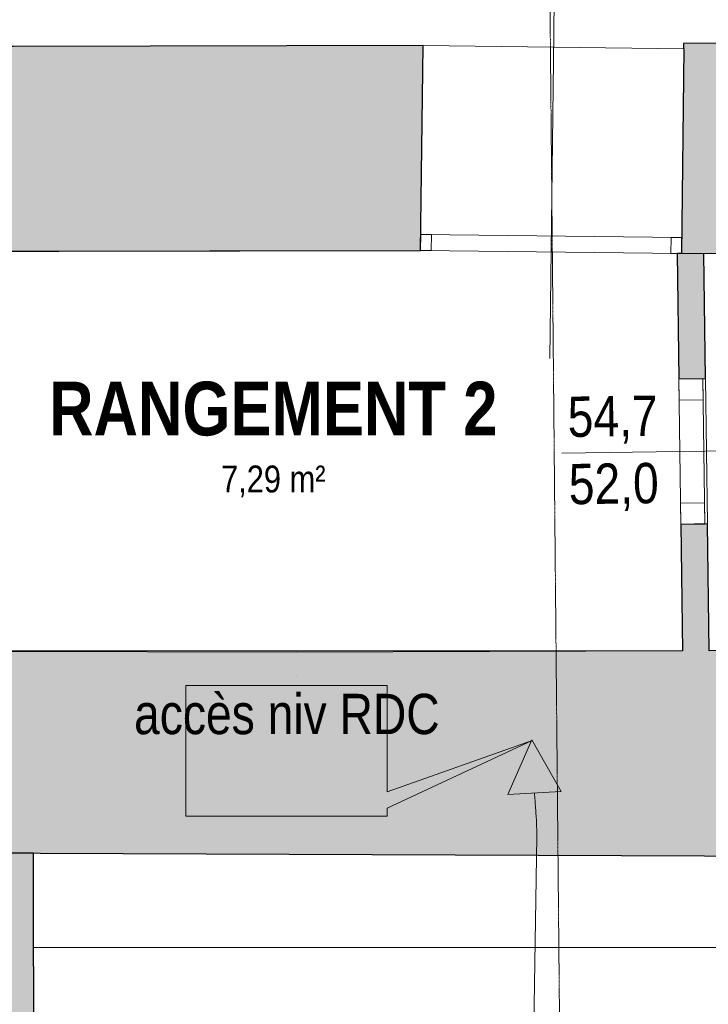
# Model space of a CAD drawing. Extents: x -6068 to 35118, y -17738 to 67348.
# Tile 93 of 243: x 848 to 1107, y -1806 to -1436. Entities that reach past the tile are written whole.
import ezdxf
from ezdxf.enums import TextEntityAlignment as Align

# ---------------------------------------------------------------- set-up
doc = ezdxf.new("R2010")
doc.units = 0
doc.header["$LTSCALE"] = 15
for name, pattern in [('AXES', [50.8, 31.75, -6.35, 6.35, -6.35]), ('Continua', [0]), ('Cui_CONTINU', [0])]:
    doc.linetypes.add(name, pattern=pattern)
for name, color, linetype in [('EDL_RDJ murs & cloisons', 5, 'CONTINUOUS'), ('PIS-CONTOURS', 44, 'CONTINUOUS'), ('PIS-coupe', 254, 'CONTINUOUS'), ('PIS-fond de plan', 7, 'Cui_CONTINU')]:
    doc.layers.add(name, color=color, linetype=linetype)
for name, color, linetype, lineweight, true_color in [('Enveloppe - NIVEAUX - Style par défaut', 7, 'Continua', 0, 0x000000), ('Fenêtre - Cadre - NIVEAUX - Style par défaut', 7, 'Continua', 0, 0x000000), ('Fenêtre - Mesures - NIVEAUX - Style par défaut', 7, 'Continua', 0, 0x000000), ('Fenêtre - Seuil - NIVEAUX - Style par défaut', 7, 'Continua', 0, 0x000000), ('Notes - NIVEAUX - Style par défaut', 7, 'Continua', 0, 0x000000), ('Pièce - Notes - NIVEAUX - Style par défaut', 7, 'Continua', 0, 0x000000), ('Échelle - NIVEAUX - Style par défaut', 7, 'Continua', 0, 0x000000)]:
    doc.layers.add(name, color=color, linetype=linetype, lineweight=lineweight, true_color=true_color)
doc.styles.add('Arial Narrow', font='ARIALN.TTF')
doc.styles.add('Arial Narrow Bold', font='ARIALNB.TTF')
doc.styles.add('MtXpl_Arial_Narrow', font='ARIALN.TTF')
doc.styles.add('STYLE_GENERE_1', font='arial.ttf')

# ---------------------------------------------------------------- blocks, each defined once
blk = doc.blocks.new('EDL_RDJ plan_2025 10 17')
at = {"layer": 'EDL_RDJ murs & cloisons', "linetype": 'Continuous', "ltscale": 0.08}
h = blk.add_hatch(color=9, dxfattribs=at)
h.dxf.hatch_style = 1
h.paths.add_polyline_path([(808.68, -1446.39), (809.09, -1523.39), (1012.88, -1522.94), (1013.82, -1445.94)])
h = blk.add_hatch(color=9, dxfattribs=at)
h.dxf.hatch_style = 1
h.paths.add_polyline_path([(1111.65, -1445.16), (1111.65, -1447.14), (1111.81, -1447.14), (1110.87, -1524.13), (1109.28, -1524.15), (1109.9, -1571.19), (1119.9, -1571.06), (1119.28, -1524.05), (1194.98, -1523.04), (1270.68, -1522.03), (1315.47, -1522.26), (1314.23, -1445.22), (1312.03, -1445.26), (1312.02, -1444.49)])
h = blk.add_hatch(color=9, dxfattribs=at)
h.dxf.hatch_style = 1
h.paths.add_polyline_path([(811.18, -1673.61), (809.17, -1676.61), (809.16, -1682.61), (808.91, -1740.23), (806.52, -1740.22), (806.48, -1749.22), (838.74, -1749.35), (1306.63, -1751.21), (1306.36, -1681.67), (1308.68, -1681.67), (1308.66, -1675.67), (1304.64, -1672.68), (1121.27, -1673.39), (1120.63, -1625.77), (1110.63, -1625.91), (1111.27, -1673.43)])
h = blk.add_hatch(color=9, dxfattribs=at)
h.dxf.hatch_style = 1
h.paths.add_polyline_path([(838.74, -1749.35), (838.64, -1834.52), (831.72, -1834.52), (831.61, -1873.91), (841.66, -1873.94), (841.84, -1875.24), (841.94, -1879.09), (839.93, -1896.3), (834.73, -1911.1), (826.84, -1925.54), (824.56, -1929.48), (819.22, -1934.79), (816.06, -1938), (813.85, -1940.18), (804.98, -1948.8), (803.2, -1946.64), (801.02, -1944.87), (798.56, -1943.54), (795.89, -1942.68), (793.11, -1942.32), (790.31, -1942.47), (787.59, -1943.14), (785.04, -1944.3), (782.91, -1946.03), (781.15, -1948.14), (779.82, -1950.54), (778.96, -1953.14), (778.59, -1955.86), (778.75, -1958.6), (779.41, -1961.26), (780.56, -1963.75), (782.15, -1965.99), (784.13, -1967.88), (786.44, -1969.38), (790.75, -1971.78), (795.43, -1973.37), (800.32, -1974.1), (805.26, -1973.95), (810.09, -1972.93), (814.66, -1971.06), (815.39, -1970.59), (818.81, -1968.38), (829.33, -1960.54), (837.38, -1952.91), (844.29, -1943.82), (850.18, -1933.46), (855.88, -1920.68), (862.55, -1899.34), (865.94, -1879.09), (866.35, -1874.27), (871.61, -1874.02), (871.71, -1834.6), (867.64, -1834.61), (867.49, -1749.47)])
at = {"layer": 'Notes - NIVEAUX - Style par défaut', "ltscale": 0.1, "true_color": 0xececec}
blk.add_hatch(color=7, dxfattribs=at).paths.add_polyline_path([(924.74, -1735.59), (1000.29, -1735.59), (1000.29, -1732.55), (1054.45, -1707.34), (1000.29, -1726.46), (1000.29, -1686.47), (924.74, -1686.47)])
at = {"layer": 'Échelle - NIVEAUX - Style par défaut', "ltscale": 0.1, "true_color": 0x000000}
blk.add_hatch(color=18, dxfattribs=at).paths.add_polyline_path([(1054.65, -1706.9), (1045.7, -1727.39), (1065.67, -1726.35)])
at = {"layer": 'EDL_RDJ murs & cloisons', "linetype": 'Continuous', "ltscale": 0.08}
for points in [[(808.68, -1446.39), (809.09, -1523.39), (1012.88, -1522.94), (1013.82, -1445.94), (808.68, -1446.39)], [(1111.65, -1445.16), (1111.65, -1447.14), (1111.81, -1447.14), (1110.87, -1524.13), (1109.28, -1524.15), (1109.9, -1571.19), (1119.9, -1571.06), (1119.28, -1524.05), (1194.98, -1523.04), (1270.68, -1522.03), (1315.47, -1522.26), (1314.23, -1445.22), (1312.03, -1445.26), (1312.02, -1444.49), (1111.65, -1445.16)], [(811.18, -1673.61), (809.17, -1676.61), (809.16, -1682.61), (808.91, -1740.23), (806.52, -1740.22), (806.48, -1749.22), (838.74, -1749.35), (1306.63, -1751.21), (1306.36, -1681.67), (1308.68, -1681.67), (1308.66, -1675.67), (1304.64, -1672.68), (1121.27, -1673.39), (1120.63, -1625.77), (1110.63, -1625.91), (1111.27, -1673.43), (811.18, -1673.61)], [(867.64, -1834.61), (867.49, -1749.47), (838.74, -1749.35), (838.64, -1834.52)]]:
    blk.add_lwpolyline(points, dxfattribs=at)
at = {"layer": 'Enveloppe - NIVEAUX - Style par défaut', "color": 18, "linetype": 'Continua', "lineweight": 20, "ltscale": 0.1, "true_color": 0x000000}
for p, q in [((1013.2, -1445.94), (829.18, -1446.28)), ((1012.88, -1522.94), (1013.82, -1445.94)), ((1013.82, -1445.94), (1013.2, -1445.94)), ((1312.03, -1444.49), (1111.65, -1445.16)), ((1111.65, -1445.16), (1111.65, -1447.14)), ((1111.81, -1447.14), (1110.87, -1524.13)), ((829.46, -1523.28), (1012.88, -1522.94)), ((1109.28, -1524.11), (1109.9, -1571.19)), ((1111.91, -1524.15), (1110.87, -1524.13)), ((1111.91, -1524.15), (1110.87, -1524.13)), ((1111.91, -1524.15), (1119.28, -1524.05)), ((1111.91, -1524.15), (1119.28, -1524.05)), ((1119.28, -1524.05), (1270.68, -1522.03)), ((1119.9, -1571.06), (1119.28, -1524.05)), ((1109.9, -1571.19), (1119.9, -1571.06)), ((1120.63, -1625.77), (1110.63, -1625.91)), ((1110.63, -1625.91), (1111.27, -1673.43)), ((1121.27, -1673.39), (1120.63, -1625.77)), ((966.23, -1674), (811.18, -1673.61)), ((1111.27, -1673.43), (966.23, -1673.99)), ((966.23, -1673.99), (966.23, -1674)), ((966.22, -1683), (966.22, -1682.99))]:
    blk.add_line(p, q, dxfattribs=at)
at = {"layer": 'Fenêtre - Cadre - NIVEAUX - Style par défaut', "color": 161, "linetype": 'Continua', "lineweight": 13, "ltscale": 0.1, "true_color": 0x7599ff}
for p, q in [((1012.88, -1522.94), (1012.95, -1516.94)), ((1012.88, -1522.94), (1012.95, -1516.94)), ((1012.95, -1516.94), (1110.95, -1518.13)), ((1012.95, -1516.94), (1016.95, -1516.99)), ((1016.95, -1516.99), (1016.88, -1522.99)), ((1106.87, -1524.08), (1106.95, -1518.08)), ((1106.95, -1518.08), (1110.95, -1518.13)), ((1110.95, -1518.13), (1110.87, -1524.13)), ((1110.95, -1518.13), (1110.87, -1524.13)), ((1110.87, -1524.13), (1012.88, -1522.94)), ((1016.88, -1522.99), (1012.88, -1522.94)), ((1110.87, -1524.13), (1106.87, -1524.08)), ((1109.9, -1571.19), (1118.9, -1571.07)), ((1109.9, -1571.19), (1118.9, -1571.07)), ((1110.01, -1579.19), (1109.9, -1571.19)), ((1110.63, -1625.91), (1109.9, -1571.19)), ((1118.9, -1571.07), (1119.01, -1579.07)), ((1118.9, -1571.07), (1119.63, -1625.79)), ((1119.01, -1579.07), (1110.01, -1579.19)), ((1110.53, -1617.91), (1119.53, -1617.79)), ((1110.63, -1625.91), (1110.53, -1617.91)), ((1119.53, -1617.79), (1119.63, -1625.79)), ((1119.63, -1625.79), (1110.63, -1625.91)), ((1119.63, -1625.79), (1110.63, -1625.91))]:
    blk.add_line(p, q, dxfattribs=at)
at = {"layer": 'Fenêtre - Mesures - NIVEAUX - Style par défaut', "color": 161, "linetype": 'Continua', "lineweight": 13, "ltscale": 0.1, "true_color": 0x7599ff}
for p, q in [((1062.88, -1441.54), (1063.53, -1387.62)), ((1062.88, -1441.54), (1061.39, -1563.53)), ((1110.27, -1598.55), (1066, -1599.14)), ((1110.27, -1598.55), (1160.27, -1597.88))]:
    blk.add_line(p, q, dxfattribs=at)
at = {"layer": 'Fenêtre - Seuil - NIVEAUX - Style par défaut', "color": 161, "linetype": 'Continua', "lineweight": 5, "ltscale": 0.1, "true_color": 0x7599ff}
for p, q in [((1111.81, -1447.14), (1013.82, -1445.94)), ((1012.88, -1522.94), (1110.87, -1524.13)), ((1109.9, -1571.19), (1110.63, -1625.91)), ((1120.63, -1625.77), (1119.9, -1571.06))]:
    blk.add_line(p, q, dxfattribs=at)
at = {"layer": 'Notes - NIVEAUX - Style par défaut', "color": 18, "linetype": 'Continua', "lineweight": 13, "ltscale": 0.1, "true_color": 0x000000}
blk.add_lwpolyline([(924.74, -1735.59), (1000.29, -1735.59), (1000.29, -1732.55), (1054.8, -1707.18), (1000.29, -1726.46), (1000.29, -1686.47), (924.74, -1686.47)], close=True, dxfattribs=at)
at = {"layer": 'Échelle - NIVEAUX - Style par défaut', "color": 18, "linetype": 'Continua', "lineweight": 13, "ltscale": 0.1, "true_color": 0x000000}
for p, q in [((1054.65, -1706.9), (1045.7, -1727.39)), ((1065.67, -1726.35), (1054.65, -1706.9)), ((1045.7, -1727.39), (1065.67, -1726.35)), ((1055.73, -1727.58), (1055.68, -1726.87)), ((1055.78, -1728.29), (1055.73, -1727.58)), ((1055.83, -1729), (1055.78, -1728.29)), ((1055.89, -1729.71), (1055.83, -1729)), ((1055.99, -1731.13), (1055.89, -1729.71)), ((1056.04, -1731.84), (1055.99, -1731.13)), ((1056.09, -1732.55), (1056.04, -1731.84)), ((1056.14, -1733.26), (1056.09, -1732.55)), ((1056.19, -1733.97), (1056.14, -1733.26)), ((1056.24, -1734.68), (1056.19, -1733.97)), ((1056.29, -1735.39), (1056.24, -1734.68)), ((1056.33, -1736.1), (1056.29, -1735.39)), ((1056.37, -1736.81), (1056.33, -1736.1)), ((1056.4, -1737.52), (1056.37, -1736.81)), ((1056.44, -1738.23), (1056.4, -1737.52)), ((1056.47, -1738.94), (1056.44, -1738.23)), ((1056.49, -1739.65), (1056.47, -1738.94)), ((1056.51, -1740.36), (1056.49, -1739.65)), ((1056.52, -1741.07), (1056.51, -1740.36)), ((1056.53, -1741.78), (1056.52, -1741.07)), ((1056.54, -1742.49), (1056.53, -1741.78)), ((1056.53, -1743.2), (1056.54, -1742.49)), ((1050.97, -2097.38), (1056.53, -1743.2)), ((1056.5, -1745.02), (1056.53, -1743.2)), ((867.55, -1784.93), (1239.65, -1784.93))]:
    blk.add_line(p, q, dxfattribs=at)
at = {"layer": 'Fenêtre - Mesures - NIVEAUX - Style par défaut', "color": 161, "linetype": 'Continuous', "true_color": 0x7599ff, "style": 'MtXpl_Arial_Narrow'}
for s, p in [('54,7', (1068.24, -1593.07)), ('52,0', (1068.65, -1618.37))]:
    blk.add_text(s, height=15.153, rotation=0.7647, dxfattribs=at).set_placement(p)
at = {"layer": 'Notes - NIVEAUX - Style par défaut', "color": 8, "true_color": 0x808080, "insert": (962.66, -1689.6), "char_height": 15.1534, "width": 108.9757, "attachment_point": 2, "line_spacing_factor": 1.001787, "style": 'Arial Narrow'}
blk.add_mtext('accès niv RDC', dxfattribs=at)
at = {"layer": 'Pièce - Notes - NIVEAUX - Style par défaut', "color": 18, "true_color": 0x000000, "style": 'Arial Narrow Bold'}
blk.add_text('RANGEMENT 2', height=20.2055, dxfattribs=at).set_placement((957.56, -1592.49), align=Align.CENTER)
at = {"layer": 'Pièce - Notes - NIVEAUX - Style par défaut', "color": 8, "true_color": 0x808080, "style": 'Arial Narrow'}
blk.add_text('7,29 m²', height=10.103, dxfattribs=at).set_placement((957.56, -1603.8), align=Align.TOP_CENTER)
blk = doc.blocks.new('*U783')
at = {"layer": 'PIS-CONTOURS', "color": 0, "linetype": 'AXES', "lineweight": 13, "ltscale": 0.005}
blk.add_line((1000, 0), (35953.1, 0), dxfattribs=at)
at = {"layer": 'PIS-CONTOURS', "color": 0, "lineweight": 15, "style": 'STYLE_GENERE_1'}
blk.add_attdef('REP1', text='', height=500, dxfattribs=at).set_placement((-721.3, -441.4), align=Align.MIDDLE_CENTER)
blk.add_attdef('REP', text='', height=500, dxfattribs=at).set_placement((35848.1, -844.2), align=Align.BOTTOM_LEFT)

msp = doc.modelspace()

# ---------------------------------------------------------------- block references
at = {"layer": 'PIS-coupe', "lineweight": 13, "xscale": 0.08552815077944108, "yscale": 0.08552815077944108, "zscale": 0.08552815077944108, "rotation": 270.5363143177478}
msp.add_blockref('*U783', (1027.91, 627.82), dxfattribs=at)
at = {"layer": 'PIS-fond de plan'}
msp.add_blockref('EDL_RDJ plan_2025 10 17', (-14.33, 0), dxfattribs=at)

doc.saveas('drawing.dxf')
